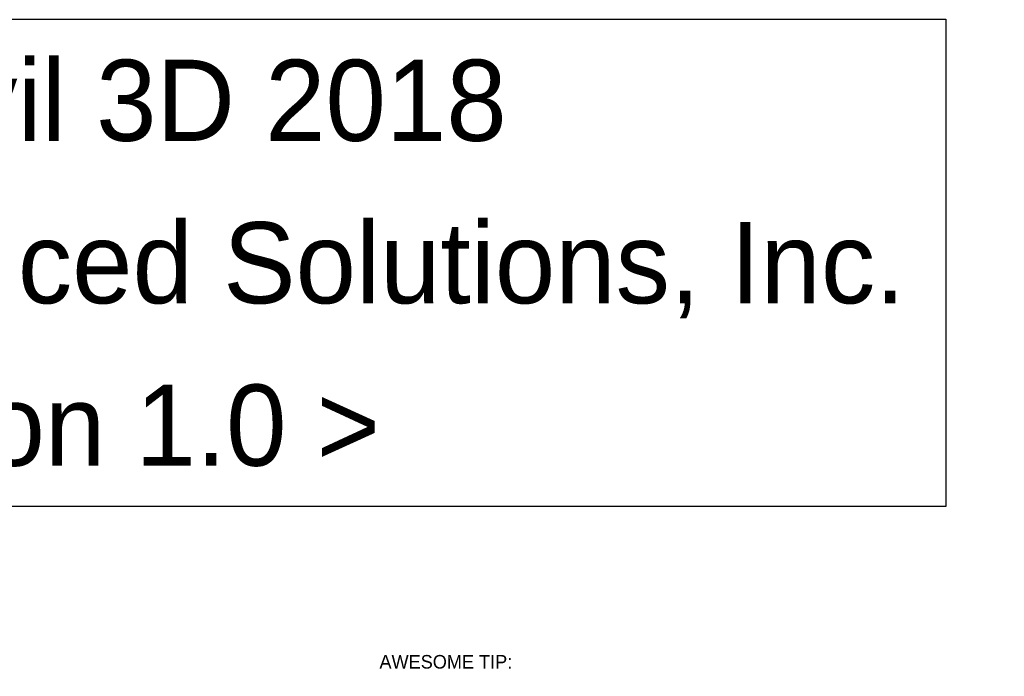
# Model space of a CAD drawing. Header units: feet. Extents: x -492 to 323056, y -198 to 581286.
# Tile 27 of 29: x 1 to 183, y -76 to 45. Entities that reach past the tile are written whole.
import ezdxf

# ---------------------------------------------------------------- set-up
doc = ezdxf.new("R2010")
doc.units = ezdxf.units.FT
doc.header["$MEASUREMENT"] = 0
doc.layers.add('SURVEY NOTES', color=10, linetype='Continuous', plot=False)
doc.layers.add('TEXT-DED', color=10, linetype='Continuous')
doc.styles.get("Standard").update_dxf_attribs({"font": 'font31.shx'})
doc.dimstyles.get("Standard").update_dxf_attribs({"dimtxt": 0.18, "dimasz": 0.18, "dimexe": 0.18, "dimexo": 0.0625, "dimgap": 0.09, "dimtad": 0, "dimtih": 1, "dimtoh": 1, "dimdec": 4, "dimzin": 0, "dimdsep": 46, "dimtxsty": 'Standard', "dimcen": 0.09, "dimadec": 0, "dimazin": 0, "dimtfac": 1, "dimtdec": 4, "dimtofl": 0, "dimtmove": 0, "dimatfit": 3, "dimfxl": 1, "dimtolj": 1, "dimtzin": 0, "dimarcsym": 0})

# ---------------------------------------------------------------- blocks, each defined once
blk = doc.blocks.new('*D1096')
at = {"layer": 'Defpoints', "color": 0, "transparency": 16777216}
for p in [(87.4, -118.52), (88.26, -119.07), (88.58, -118.52), (90.07, -118.52), (88.58, -121.4)]:
    blk.add_point(p, dxfattribs=at)
at = {"layer": 'TEXT-DED', "color": 0, "lineweight": -2, "transparency": 16777216}
blk.add_arc((88.58, -118.52), 0.636, 191.2725, 258.7275, dxfattribs=at)
at = {"layer": 'TEXT-DED', "color": 0, "transparency": 16777216}
for points in [[(87.94, -118.65), (87.98, -118.64), (87.95, -118.52)], [(88.46, -119.12), (88.46, -119.17), (88.58, -119.16)]]:
    blk.add_solid(points, dxfattribs=at)

msp = doc.modelspace()

# ---------------------------------------------------------------- texts
at = {"insert": (0, 0), "char_height": 15, "attachment_point": 5, "line_spacing_factor": 0.6, "bg_fill": 16, "box_fill_scale": 1.5, "bg_fill_color": 256, "bg_fill_transparency": 0}
msp.add_mtext('ODOT Civil 3D 2018\\P\\pxqc;\\P\\pq*;Created by: Advanced Solutions, Inc.\\P\\pqc;\\P< Version 1.0 >', dxfattribs=at)
at = {"layer": 'SURVEY NOTES', "insert": (67.90289, -72.35752), "char_height": 2.5, "attachment_point": 1}
msp.add_mtext_dynamic_manual_height_columns('AWESOME TIP:', width=82.6919556, gutter_width=12.5, heights=[0], dxfattribs=at)

# ---------------------------------------------------------------- dimensions: what is measured, and where the dimension line sits
at = {"layer": 'TEXT-DED'}
dim = msp.add_angular_dim_2l(base=(88.26454, -119.07157), line1=((88.58273, -121.39636), (88.58273, -118.52045)), line2=((90.06555, -118.52045), (87.40177, -118.52045)), text=' ', dimstyle='Standard', override={"dimscale": 1, "dimasz": 0.125, "dimlfac": 1}, dxfattribs=at)
dim.commit()
dim.dimension.update_dxf_attribs({"geometry": '*D1096', "text_midpoint": (146.60877, -21.78386)})

doc.saveas('drawing.dxf')
